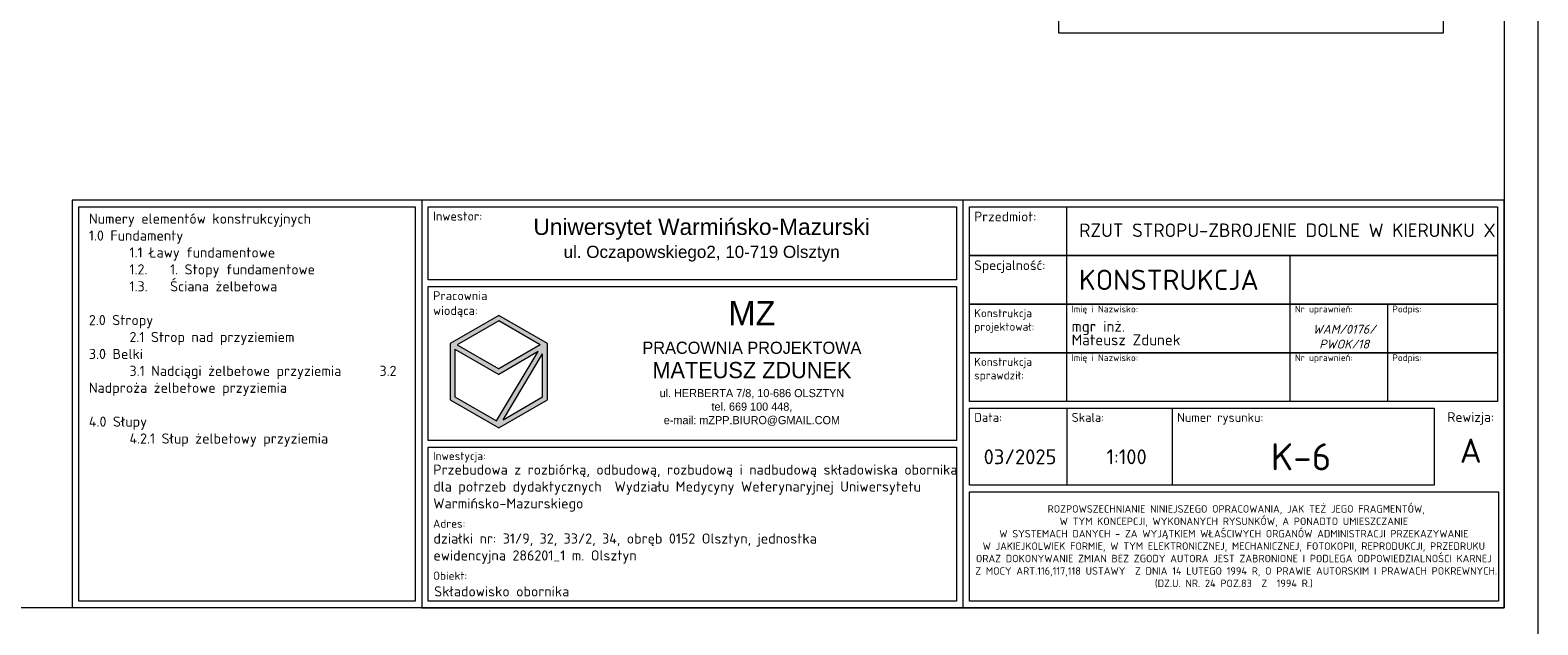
# Model space of a CAD drawing. Header units: millimetres. Extents: x -81893328 to 44149, y -26843406 to 95443303.
# Tile 69 of 100: x 28483 to 30712, y 2790 to 3669. Entities that reach past the tile are written whole.
import ezdxf

# ---------------------------------------------------------------- set-up
doc = ezdxf.new("R2010")
doc.units = ezdxf.units.MM
doc.layers.add('aRMZ - opisy', color=7, linetype='Continuous', lineweight=5)
doc.layers.add('aRMZ - tabelka i ramka', color=63, linetype='Continuous', lineweight=13)
doc.styles.add('1-100 RM', font='isocpeur.ttf', dxfattribs={"height": 20})
doc.styles.add('1-100 RM wymiar', font='isocpeur.ttf', dxfattribs={"height": 15})
doc.styles.add('4', font='arial.ttf', dxfattribs={"height": 15})

# ---------------------------------------------------------------- blocks, each defined once
blk = doc.blocks.new('Numery elementów konstrukcyjnych')
at = {"layer": 'aRMZ - tabelka i ramka'}
blk.add_line((-9.6, -9.6), (-9.6, -592.8), dxfattribs=at)
blk.add_lwpolyline([(0, 0), (-516.6, 0), (-516.5, -602.9)], dxfattribs=at)
blk.add_lwpolyline([(-9.6, -592.8), (-507, -592.8), (-507, -9.6), (-9.6, -9.6)], close=True, dxfattribs=at)
at = {"layer": 'aRMZ - opisy', "insert": (-492, -19.6), "char_height": 15, "attachment_point": 1, "style": '1-100 RM'}
blk.add_mtext_dynamic_manual_height_columns('Numery elementów konstrukcyjnych\\P1.0 Fundamenty\\P^I1.1 Ławy fundamentowe\\P\\pxi-2,l6,t4;1.2.^I1. Stopy fundamentowe\\P1.3.^IŚciana żelbetowa\\P\\pi0,l0,t0;\\P2.0 Stropy\\P^I2.1 Strop nad przyziemiem^I\\P3.0 Belki\\P^I3.1 Nadciągi żelbetowe przyziemia ^I^I3.2 Nadproża żelbetowe przyziemia\\P^I^I\\P4.0 Słupy \\P^I4.2.1 Słup żelbetowy przyziemia', width=465.727, gutter_width=34.3, heights=[562.1], dxfattribs=at)

msp = doc.modelspace()

# ---------------------------------------------------------------- hatches: boundary and pattern name
at = {"layer": 'aRMZ - tabelka i ramka', "linetype": 'Continuous', "ltscale": 0.4}
h = msp.add_hatch(dxfattribs=at)
h.set_pattern_fill('DOTS', color=256, scale=0.6)
h.set_pattern_definition([(0, (30748.802596, 3532.352765), (0.01875, 0.0375), [0, -0.0375])])
h.paths.add_polyline_path([(29247.6291, 3205.5636), (29175.6291, 3247.1328), (29103.6291, 3205.5636), (29103.6291, 3122.4251), (29175.6291, 3080.8559), (29247.6291, 3122.4251)])
h.paths.add_polyline_path([(29234.0094, 3193.5433), (29172.511, 3090.97), (29110.8291, 3126.582), (29110.8291, 3197.2497), (29175.6291, 3159.8374)], flags=16)
h.paths.add_polyline_path([(29175.6291, 3168.1513), (29114.4291, 3203.4851), (29175.6291, 3238.8189), (29236.8291, 3203.4851)], flags=16)
h.paths.add_polyline_path([(29240.4291, 3190.2488), (29240.4291, 3126.582), (29182.0487, 3092.8761)], flags=16)

# ---------------------------------------------------------------- linework, layer by layer
at = {"layer": 'aRMZ - opisy'}
msp.add_lwpolyline([(30003.4283, 3799.8623), (30571.5533, 3799.8623), (30571.5533, 3664.4873), (30003.4283, 3664.4873)], close=True, dxfattribs=at)
at = {"layer": 'aRMZ - tabelka i ramka', "linetype": 'Continuous', "ltscale": 0.4}
for p, q in [((29861.7575, 3417.2224), (29861.7575, 2814.8224)), ((30015.3575, 3335.6224), (30015.3575, 3407.6224)), ((30015.3575, 3263.6224), (30015.3575, 3335.6224)), ((30345.3575, 3335.6224), (30345.3575, 3263.6224)), ((30015.3575, 3191.6224), (30015.3575, 3263.6224)), ((30345.3575, 3263.6224), (30345.3575, 3191.6224)), ((30489.3575, 3263.6224), (30489.3575, 3191.6224)), ((29175.6291, 3247.1328), (29103.6291, 3205.5636)), ((29175.6291, 3238.8189), (29114.4291, 3203.4851)), ((29247.6291, 3205.5636), (29175.6291, 3247.1328)), ((29236.8291, 3203.4851), (29175.6291, 3238.8189)), ((29103.6291, 3205.5636), (29103.6291, 3122.4251)), ((29110.8291, 3197.2497), (29175.6291, 3159.8374)), ((29110.8291, 3197.2497), (29110.8291, 3126.582)), ((29114.4291, 3203.4851), (29175.6291, 3168.1513)), ((29172.511, 3090.97), (29234.0094, 3193.5433)), ((29236.8291, 3203.4851), (29175.6291, 3168.1513)), ((29234.0094, 3193.5433), (29175.6291, 3159.8374)), ((29182.0487, 3092.8761), (29240.4291, 3190.2488)), ((29240.4291, 3126.582), (29240.4291, 3190.2488)), ((29247.6291, 3122.4251), (29247.6291, 3205.5636)), ((30015.3575, 3119.6224), (30015.3575, 3191.6224)), ((30345.3575, 3191.6224), (30345.3575, 3119.6224)), ((30489.3575, 3191.6224), (30489.3575, 3119.6224)), ((29103.6291, 3122.4251), (29175.6291, 3080.8559)), ((29110.8291, 3126.582), (29172.511, 3090.97)), ((29175.6291, 3080.8559), (29247.6291, 3122.4251)), ((29182.0487, 3092.8761), (29240.4291, 3126.582)), ((30015.3575, 3110.0224), (30015.3575, 2996.0224)), ((30171.3575, 3110.0224), (30171.3575, 2996.0224))]:
    msp.add_line(p, q, dxfattribs=at)
at = {"layer": 'aRMZ - tabelka i ramka', "color": 7, "true_color": 0xffffff}
msp.add_lwpolyline([(26511.7575, 5734.8224), (30711.7575, 5734.8224), (30711.7575, 2764.8224), (26511.7575, 2764.8224)], close=True, dxfattribs=at)
at = {"layer": 'aRMZ - tabelka i ramka'}
msp.add_lwpolyline([(26961.7575, 5684.8224), (30661.7575, 5684.8224), (30661.7575, 2814.8224), (26961.7575, 2814.8224)], close=True, dxfattribs=at)
at = {"layer": 'aRMZ - tabelka i ramka', "linetype": 'Continuous', "ltscale": 0.4}
for points in [[(30661.7575, 2814.8224), (30661.7575, 3417.2224), (29061.7575, 3417.2224), (29061.7575, 2814.8224)], [(29071.3575, 3407.6224), (29852.1575, 3407.6224), (29852.1575, 3299.6224), (29071.3575, 3299.6224)], [(29871.3575, 3407.6224), (30652.1575, 3407.6224), (30652.1575, 3335.6224), (29871.3575, 3335.6224)], [(29871.3575, 3335.6224), (30652.1575, 3335.6224), (30652.1575, 3263.6224), (29871.3575, 3263.6224)], [(29071.3575, 3290.0224), (29852.1575, 3290.0224), (29852.1575, 3062.0224), (29071.3575, 3062.0224)], [(29871.3575, 3263.6224), (30652.1575, 3263.6224), (30652.1575, 3191.6224), (29871.3575, 3191.6224)], [(29871.3575, 3191.6224), (30652.1575, 3191.6224), (30652.1575, 3119.6224), (29871.3575, 3119.6224)], [(29871.3575, 3110.0224), (30558.3575, 3110.0224), (30558.3575, 2996.0224), (29871.3575, 2996.0224)], [(29071.3575, 3052.4224), (29852.1575, 3052.4224), (29852.1575, 2824.4224), (29071.3575, 2824.4224)], [(29871.3575, 2986.4224), (30653.3575, 2986.4224), (30653.3575, 2824.4224), (29871.3575, 2824.4224)]]:
    msp.add_lwpolyline(points, close=True, dxfattribs=at)

# ---------------------------------------------------------------- block references
msp.add_blockref('Numery elementów konstrukcyjnych', (29061.7571, 3417.219), dxfattribs=at)

# ---------------------------------------------------------------- texts
for s, width, gutter_width, heights, insert, char_height, attachment_point, style in [('Inwestor:', 45.265876, 100, [0], (29078.5575, 3400.4224), 13.2, 1, '1-100 RM'), ('Przedmiot:', 45.265876, 100, [0], (29878.5575, 3400.4224), 14.4, 1, '1-100 RM'), ('RZUT STROPU-ZBROJENIE DOLNE W KIERUNKU X', 818.291163, 1, [0], (30033.8714, 3372.9273), 20, 4, '1-100 RM wymiar'), ('Specjalność:', 45.265876, 100, [0], (29878.5575, 3328.4224), 14.4, 1, '1-100 RM'), ('Pracownia wiodąca:', 145.871571, 100, [0], (29078.5575, 3282.8224), 13.2, 1, '1-100 RM'), ('Konstrukcja projektował:', 45.265876, 100, [0], (29878.5575, 3256.4224), 12, 1, '1-100 RM'), ('Imię i Nazwisko:', 192.891447, 100, [0], (30022.5575, 3261.4224), 10, 1, '1-100 RM'), ('Nr uprawnień:', 130.148491, 100, [0], (30352.5575, 3261.4224), 10, 1, '1-100 RM'), ('Podpis:', 130.148491, 100, [0], (30496.5575, 3261.4224), 10, 1, '1-100 RM'), ('\\pxsm0.75,;mgr inż.\\PMateusz Zdunek', 304.695567, 100, [0], (30022.5575, 3220.9224), 16, 4, '1-100 RM'), ('{\\fISOCPEUR|b0|i1|c238|p34;WAM/0176/\\PPWOK/18}', 148.535415, 100, [0], (30425.4925, 3215.6224), 13.2, 5, '1-100 RM'), ('Imię i Nazwisko:', 198.212517, 100, [0], (30022.5575, 3189.4224), 10, 1, '1-100 RM'), ('Nr uprawnień:', 130.148491, 100, [0], (30352.5575, 3189.4224), 10, 1, '1-100 RM'), ('Podpis:', 130.148491, 100, [0], (30496.5575, 3189.4224), 10, 1, '1-100 RM'), ('Konstrukcja sprawdził:', 45.265876, 100, [0], (29878.5575, 3184.4224), 12, 1, '1-100 RM'), ('Data:', 45.265876, 100, [0], (29878.5575, 3102.8224), 13.2, 1, '1-100 RM'), ('Skala:', 45.265876, 100, [0], (30022.5575, 3102.8224), 13.2, 1, '1-100 RM'), ('Numer rysunku:', 126.90554, 100, [0], (30178.5575, 3102.8224), 13.2, 1, '1-100 RM'), ('Rewizja:', 45.265876, 100, [0], (30612.5575, 3104.0224), 14.4, 2, '1-100 RM'), ('K-6', 122.002562, 100, [22], (30361.7425, 3038.0224), 40, 5, '1-100 RM'), ('A', 45.265876, 100, [0], (30612.5575, 3047.0224), 36, 5, '1-100 RM'), ('Inwestycja:', 145.871571, 100, [0], (29078.5575, 3045.2224), 12, 1, '1-100 RM'), ('03/2025', 122.002562, 100, [22], (29946.3001, 3038.0224), 22, 5, '1-100 RM'), ('1:100', 122.002562, 100, [22], (30103.8645, 3038.0224), 22, 5, '1-100 RM'), ('Adres:', 145.871571, 100, [0], (29078.5575, 2945.2274), 12, 1, '1-100 RM'), ('Obiekt:', 145.871571, 100, [0], (29078.5575, 2868.2224), 12, 1, '1-100 RM')]:
    msp.add_mtext_dynamic_manual_height_columns(s, width=width, gutter_width=gutter_width, heights=heights, dxfattribs=dict(at, insert=insert, char_height=char_height, attachment_point=attachment_point, style=style))
for s, insert, char_height, width, attachment_point, style in [('{\\fArial|b0|i0|c238|p34;Uniwersytet Warmińsko-Mazurski\\P\\H0.75x;ul. Oczapowskiego2, 10-719 Olsztyn}', (29475.551, 3358.2945), 24, 689.419863, 5, '1-100 RM'), ('KONSTRUKCJA', (30033.3575, 3299.6224), 30, 312, 4, '1-100 RM wymiar'), ('\\pxqc;{\\fBankGothic Lt BT|b0|i0|c238|p34;\\H2x;MZ\\H0.83334x;\\P\\fBankGothic Lt BT|b0|i0|c0|p34;\\H0.6x;PRACOWNIA PROJEKTOWA \\P\\fBankGothic Lt BT|b0|i0|c238|p34;\\H1.3333x;MATEUSZ ZDUNEK\\fBankGothic Lt BT|b0|i0|c0|p34;\\P\\H0.5x;ul. \\fBankGothic Lt BT|b0|i0|c238|p34;HERBERTA 7/8\\fBankGothic Lt BT|b0|i0|c0|p34;, 10-6\\fBankGothic Lt BT|b0|i0|c238|p34;86 \\fBankGothic Lt BT|b0|i0|c0|p34;OLSZTYN\\Ptel. \\fBankGothic Lt BT|b0|i0|c238|p34;669 100 448\\fBankGothic Lt BT|b0|i0|c0|p34;,\\fBankGothic Lt BT|b0|i0|c238|p34;\\P\\fBankGothic Lt BT|b0|i0|c0|p34;e-mail: \\fBankGothic Lt BT|b0|i0|c238|p34;mZPP.BIURO\\fBankGothic Lt BT|b0|i0|c0|p34;@\\fBankGothic Lt BT|b0|i0|c238|p34;GMAIL\\fBankGothic Lt BT|b0|i0|c0|p34;.\\fBankGothic Lt BT|b0|i0|c238|p34;COM}', (29549.8933, 3176.0224), 18, 628.637097, 5, '4'), ('Przebudowa z rozbiórką, odbudową, rozbudową i nadbudową składowiska obornika dla potrzeb dydaktycznych  Wydziału Medycyny Weterynaryjnej Uniwersytetu \\PWarmińsko-Mazurskiego', (29078.8062, 3026.6169), 15, 773.351316, 1, '1-100 RM'), (' ROZPOWSZECHNIANIE NINIEJSZEGO OPRACOWANIA, JAK TEŻ JEGO FRAGMENTÓW, \\PW TYM KONCEPCJI, WYKONANYCH RYSUNKÓW, A PONADTO UMIESZCZANIE \\PW SYSTEMACH DANYCH - ZA WYJĄTKIEM WŁAŚCIWYCH ORGANÓW ADMINISTRACJI PRZEKAZYWANIE W\\~JAKIEJKOLWIEK FORMIE, W TYM ELEKTRONICZNEJ, MECHANICZNEJ, FOTOKOPII, REPRODUKCJI, PRZEDRUKU ORAZ DOKONYWANIE ZMIAN BEZ ZGODY AUTORA JEST ZABRONIONE I PODLEGA ODPOWIEDZIALNOŚCI KARNEJ\\P Z MOCY ART.116,117,118 USTAWY  Z DNIA 14 LUTEGO 1994 R, O PRAWIE AUTORSKIM I PRAWACH POKREWNYCH. (DZ.U. NR. 24 POZ.83  Z  1994 R.)', (30262.3575, 2905.4224), 11, 782, 5, '1-100 RM wymiar'), ('działki nr: 31/9, 32, 33/2, 34, obręb 0152 Olsztyn, jednostka ewidencyjna 286201_1 m. Olsztyn', (29079.1205, 2924.6974), 15, 659.255732, 1, '1-100 RM'), ('Składowisko obornika', (29080.1684, 2846.5224), 15, 670.031299, 1, '1-100 RM')]:
    msp.add_mtext(s, dxfattribs=dict(at, insert=insert, char_height=char_height, width=width, attachment_point=attachment_point, style=style))

doc.saveas('drawing.dxf')
